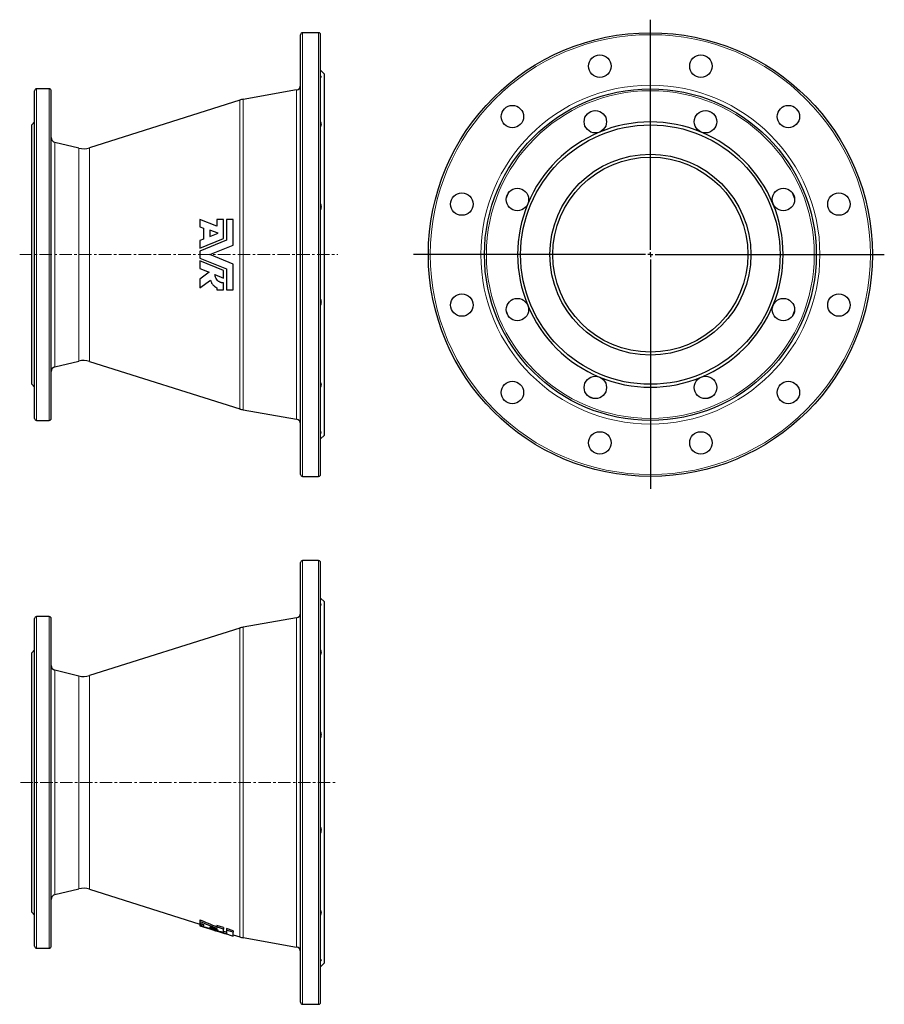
# Model space of a CAD drawing. Header units: millimetres. Extents: x 80 to 966, y 52 to 1062.
import ezdxf

# ---------------------------------------------------------------- set-up
doc = ezdxf.new("R2010")
doc.units = ezdxf.units.MM
doc.linetypes.add('CENTERX2', pattern=[20.32, 12.7, -2.54, 2.54, -2.54])
doc.layers.add('FORMAT', color=7, linetype='Continuous')

# ---------------------------------------------------------------- blocks, each defined once
blk = doc.blocks.new('SW_CENTERMARKSYMBOL_0')
at = {"layer": 'FORMAT', "color": 0}
for p, q in [((0, 5), (0, 240.8)), ((-5, 0), (-242.6, 0)), ((0, 0), (-2.5, 0)), ((0, 0), (0, 2.5)), ((0, 0), (0, -2.5)), ((0, 0), (2.5, 0)), ((5, 0), (239.7, 0)), ((0, -5), (0, -240.2))]:
    blk.add_line(p, q, dxfattribs=at)

msp = doc.modelspace()

# ---------------------------------------------------------------- linework, layer by layer
at = {"color": 7, "linetype": 'Continuous', "lineweight": 25}
for p, q in [((367.8, 595.2), (367.8, 1046.2)), ((386.3, 1048.2), (369.8, 1048.2)), ((388.3, 595.2), (388.3, 1046.2)), ((392.3, 1005.7), (388.3, 1009.7)), ((392.3, 635.7), (392.3, 1005.7)), ((110.3, 990.7), (97.3, 990.7)), ((363.7, 989.5), (308.9, 979.9)), ((95.3, 652.7), (95.3, 988.7)), ((112.3, 652.7), (112.3, 988.7)), ((305.6, 979.1), (151.4, 930.3)), ((95.3, 956.7), (92.3, 953.7)), ((92.3, 687.7), (92.3, 953.7)), ((140.7, 929.9), (116.1, 935.8)), ((264.6, 856.7), (264.6, 849.1)), ((282.2, 850), (264.6, 856.7)), ((264.6, 849.1), (268.4, 847.7)), ((282.2, 856.7), (282.2, 850)), ((289, 856.7), (282.2, 856.7)), ((289, 837.2), (289, 856.7)), ((291.8, 856.7), (291.8, 835.4)), ((298.9, 856.7), (291.8, 856.7)), ((298.9, 830.5), (298.9, 856.7)), ((268.4, 847.7), (268.4, 836.5)), ((283.4, 842.6), (274.9, 845.9)), ((274.9, 845.9), (274.9, 839.2)), ((274.9, 839.2), (283.4, 842.6)), ((264.6, 827.3), (289, 837.2)), ((268.4, 836.5), (264.6, 835)), ((291.8, 835.4), (264.6, 824.3)), ((264.6, 835), (264.6, 827.3)), ((274.9, 820.7), (298.9, 830.5)), ((264.6, 824.3), (264.6, 817.2)), ((298.9, 811), (274.9, 820.7)), ((264.6, 817.2), (291.8, 806.1)), ((264.6, 814.2), (264.6, 806.5)), ((289, 804.3), (264.6, 814.2)), ((298.9, 784.7), (298.9, 811)), ((264.6, 806.5), (274.2, 802.6)), ((274.2, 802.6), (264.6, 795.4)), ((280.1, 800.2), (289, 796.6)), ((289, 796.6), (289, 804.3)), ((291.8, 806.1), (291.8, 784.7)), ((264.6, 795.4), (264.6, 786.5)), ((264.6, 786.5), (275.5, 794.6)), ((289, 784.7), (289, 791.6)), ((282.2, 786.8), (282.2, 784.7)), ((282.2, 784.7), (289, 784.7)), ((291.8, 784.7), (298.9, 784.7)), ((116.1, 705.7), (140.7, 711.6)), ((151.4, 711.2), (305.6, 662.4)), ((92.3, 687.7), (95.3, 684.7)), ((308.9, 661.6), (363.7, 652)), ((97.3, 650.7), (110.3, 650.7)), ((388.3, 631.7), (392.3, 635.7)), ((369.8, 593.2), (386.3, 593.2)), ((367.8, 279.5), (367.8, 505)), ((386.3, 507), (369.8, 507)), ((388.3, 279.5), (388.3, 505)), ((392.3, 464.5), (388.3, 468.5)), ((392.3, 279.5), (392.3, 464.5)), ((95.3, 279.5), (95.3, 447.5)), ((110.3, 449.5), (97.3, 449.5)), ((112.3, 279.5), (112.3, 447.5)), ((363.7, 448.2), (308.9, 438.6)), ((305.6, 437.8), (151.4, 389)), ((95.3, 415.5), (92.3, 412.5)), ((92.3, 279.5), (92.3, 412.5)), ((140.7, 388.6), (116.1, 394.5)), ((92.3, 146.5), (92.3, 279.5)), ((95.3, 111.5), (95.3, 279.5)), ((112.3, 111.5), (112.3, 279.5)), ((367.8, 54), (367.8, 279.5)), ((388.3, 54), (388.3, 279.5)), ((392.3, 94.5), (392.3, 279.5)), ((116.1, 164.4), (140.7, 170.3)), ((151.4, 169.9), (264.6, 134.1)), ((92.3, 146.5), (95.3, 143.5)), ((264.6, 138.6), (264.6, 137)), ((264.6, 137), (264.6, 135.3)), ((264.6, 134.8), (264.6, 133.2)), ((264.6, 133.2), (264.6, 132.6)), ((264.6, 132.6), (264.6, 132.5)), ((264.6, 132.5), (274.9, 129.2)), ((264.6, 132.5), (264.6, 132.5)), ((268.4, 133.8), (268.4, 132.1)), ((274.9, 131.4), (274.9, 130.4)), ((289, 130.6), (282.2, 132.8)), ((282.2, 132.8), (282.2, 131.2)), ((282.2, 131.2), (282.2, 129.8)), ((289, 130.6), (289, 129)), ((289, 125.6), (289, 129)), ((298.9, 127.4), (291.8, 129.7)), ((291.8, 129.7), (291.8, 128.1)), ((291.8, 128.1), (291.8, 124.6)), ((298.9, 127.4), (298.9, 125.8)), ((298.9, 121.9), (298.9, 125.8)), ((298.9, 123.2), (305.6, 121.1)), ((308.9, 120.3), (363.7, 110.7)), ((97.3, 109.5), (110.3, 109.5)), ((388.3, 90.5), (392.3, 94.5)), ((369.8, 52), (386.3, 52))]:
    msp.add_line(p, q, dxfattribs=at)
at = {"color": 8, "linetype": 'Continuous', "lineweight": 18}
for p, q in [((369.8, 593.2), (369.8, 1048.2)), ((386.3, 593.2), (386.3, 1048.2)), ((97.3, 650.7), (97.3, 990.7)), ((110.3, 650.7), (110.3, 990.7)), ((363.7, 652), (363.7, 989.5)), ((308.9, 661.6), (308.9, 979.9)), ((305.6, 662.4), (305.6, 979.1)), ((116.1, 705.7), (116.1, 935.8)), ((140.7, 711.6), (140.7, 929.9)), ((151.4, 711.2), (151.4, 930.3)), ((369.8, 279.5), (369.8, 507)), ((386.3, 279.5), (386.3, 507)), ((97.3, 279.5), (97.3, 449.5)), ((110.3, 279.5), (110.3, 449.5)), ((363.7, 279.5), (363.7, 448.2)), ((305.6, 279.5), (305.6, 437.8)), ((308.9, 279.5), (308.9, 438.6)), ((116.1, 279.5), (116.1, 394.5)), ((140.7, 279.5), (140.7, 388.6)), ((151.4, 279.5), (151.4, 389)), ((97.3, 109.5), (97.3, 279.5)), ((110.3, 109.5), (110.3, 279.5)), ((116.1, 164.4), (116.1, 279.5)), ((140.7, 170.3), (140.7, 279.5)), ((151.4, 169.9), (151.4, 279.5)), ((305.6, 121.1), (305.6, 279.5)), ((308.9, 120.3), (308.9, 279.5)), ((363.7, 110.7), (363.7, 279.5)), ((369.8, 52), (369.8, 279.5)), ((386.3, 52), (386.3, 279.5))]:
    msp.add_line(p, q, dxfattribs=at)
at = {"color": 8, "linetype": 'Continuous', "lineweight": 18, "flags": 128}
for points in [[(669.2, 968.5), (665.7, 967.1), (662.2, 965.6)], [(790.4, 965.6), (786.9, 967.1), (783.4, 968.5)], [(581.5, 884.9), (580, 881.4), (578.6, 877.8)], [(874.1, 877.8), (872.6, 881.4), (871.1, 884.9)], [(578.6, 763.7), (580, 760.1), (581.5, 756.6)], [(871.1, 756.6), (872.6, 760.1), (874.1, 763.7)], [(662.2, 675.9), (665.7, 674.4), (669.2, 673)], [(783.4, 673), (786.9, 674.4), (790.4, 675.9)]]:
    msp.add_lwpolyline(points, dxfattribs=at)
at = {"color": 7, "linetype": 'Continuous', "lineweight": 25, "flags": 128}
for points in [[(289, 129), (283.7, 130.7), (282.2, 131.2)], [(298.9, 125.8), (294, 127.4), (291.8, 128.1)]]:
    msp.add_lwpolyline(points, dxfattribs=at)
at = {"color": 7, "linetype": 'Continuous', "lineweight": 25}
for centre, radius in [((726.3, 820.7), 227.5), ((674.5, 1013.9), 11.5), ((778.1, 1013.9), 11.5), ((726.3, 820.7), 170), ((584.9, 962.2), 11.5), ((867.7, 962.2), 11.5), ((669.9, 957), 11.5), ((782.8, 957), 11.5), ((726.3, 820.7), 133), ((726.3, 820.7), 103), ((726.3, 820.7), 100), ((590, 877.2), 11.5), ((862.6, 877.2), 11.5), ((533.1, 872.5), 11.5), ((919.5, 872.5), 11.5), ((533.1, 769), 11.5), ((919.5, 769), 11.5), ((590, 764.3), 11.5), ((862.6, 764.3), 11.5), ((584.9, 679.3), 11.5), ((669.9, 684.5), 11.5), ((782.8, 684.5), 11.5), ((867.7, 679.3), 11.5), ((674.5, 627.6), 11.5), ((778.1, 627.6), 11.5)]:
    msp.add_circle(centre, radius, dxfattribs=at)
at = {"color": 8, "linetype": 'Continuous', "lineweight": 18}
for radius in [225.5, 173.7, 168]:
    msp.add_circle((726.3, 820.7), radius, dxfattribs=at)
at = {"color": 7, "linetype": 'Continuous', "lineweight": 25}
for centre, radius, start, end in [((369.8, 1046.2), 2, 90, 180), ((386.3, 1046.2), 2, 0, 90), ((97.3, 988.7), 2, 90, 180), ((110.3, 988.7), 2, 0, 90), ((362.8, 994.4), 5, 279.93, 0), ((313.2, 955.3), 25, 99.93, 107.5755), ((726.3, 820.7), 136, 67.5, 112.5), ((117.3, 940.7), 5, 180, 256.4438), ((726.3, 820.7), 136, 112.5, 157.5), ((726.3, 820.7), 136, 22.5, 67.5), ((145.4, 949.3), 20, 256.4438, 287.5755), ((726.3, 820.7), 136, 157.5, 202.5), ((726.3, 820.7), 136, 337.5, 22.5), ((726.3, 820.7), 136, 202.5, 247.5), ((726.3, 820.7), 136, 292.5, 337.5), ((145.4, 692.1), 20, 72.4245, 103.5562), ((117.3, 700.8), 5, 103.5562, 180), ((726.3, 820.7), 136, 247.5, 292.5), ((313.2, 686.2), 25, 252.4245, 260.07), ((97.3, 652.7), 2, 180, 270), ((110.3, 652.7), 2, 270, 0), ((362.8, 647), 5, 0, 80.07), ((369.8, 595.2), 2, 180, 270), ((386.3, 595.2), 2, 270, 0), ((369.8, 505), 2, 90, 180), ((386.3, 505), 2, 0, 90), ((97.3, 447.5), 2, 90, 180), ((110.3, 447.5), 2, 0, 90), ((362.8, 453.2), 5, 279.93, 0), ((313.2, 414), 25, 99.93, 107.5755), ((117.3, 399.4), 5, 180, 256.4438), ((145.4, 408.1), 20, 256.4438, 287.5755), ((117.3, 159.5), 5, 103.5562, 180), ((145.4, 150.9), 20, 72.4245, 103.5562), ((97.3, 111.5), 2, 180, 270), ((110.3, 111.5), 2, 270, 0), ((313.2, 144.9), 25, 252.4245, 260.07), ((362.8, 105.8), 5, 0, 80.07), ((369.8, 54), 2, 180, 270), ((386.3, 54), 2, 270, 0)]:
    msp.add_arc(centre, radius, start, end, dxfattribs=at)
for centre, major_axis, ratio, start_param, end_param in [((1537.9, 279.5), (1429.4, 0), 0.216847, 3.613363, 3.639734), ((1548.5, 279.5), (1442.3, 0), 0.216847, 3.614647, 3.640727), ((1486.3, 279.5), (1390.9, 0), 0.216847, 3.640077, 3.64572), ((879.9, 279.5), (835.8, 0), 0.255805, 3.885009, 3.891653), ((887.5, 279.5), (845.6, 0), 0.255805, 3.884294, 3.890866), ((935.3, 279.5), (882.7, 0), 0.255805, 3.849448, 3.891012), ((953.7, 279.5), (897.1, 0), 0.255805, 3.83643, 3.882482), ((1492.3, 279.5), (1395.9, 0), 0.216847, 3.652867, 3.665224), ((887.5, 279.5), (845.6, 0), 0.255805, 3.902109, 3.916638), ((1002.1, 279.5), (934.7, 0), 0.255805, 3.820951, 3.860843), ((946.1, 279.5), (887.3, 0), 0.255805, 3.878549, 3.883137)]:
    msp.add_ellipse(centre, major_axis=major_axis, ratio=ratio, start_param=start_param, end_param=end_param, dxfattribs=at)
for points, knots in [([(388.3, 1004.1), (388.5, 1003.8), (388.6, 1003.6), (388.7, 1003.3), (388.7, 1003.2), (388.8, 1003), (388.8, 1002.9), (388.8, 1002.7), (388.7, 1002.6), (388.6, 1002.5), (388.6, 1002.5), (388.4, 1002.4), (388.4, 1002.4), (388.3, 1002.4)], [0, 0, 0, 0, 0.25, 0.25, 0.375, 0.375, 0.5, 0.5, 0.75, 0.75, 0.875, 0.875, 1, 1, 1, 1]), ([(388.3, 956.7), (388.5, 956.2), (388.6, 955.7), (388.7, 955.1), (388.7, 954.9), (388.8, 954.4), (388.8, 954.2), (388.8, 953.6), (388.7, 953.3), (388.6, 952.8), (388.6, 952.6), (388.4, 952.3), (388.4, 952.2), (388.3, 952.1)], [0, 0, 0, 0, 0.25, 0.25, 0.375, 0.375, 0.5, 0.5, 0.75, 0.75, 0.875, 0.875, 1, 1, 1, 1]), ([(388.3, 872.8), (388.5, 872.3), (388.6, 871.7), (388.7, 870.9), (388.7, 870.6), (388.8, 870.1), (388.8, 869.8), (388.8, 869), (388.7, 868.5), (388.6, 867.7), (388.6, 867.5), (388.4, 867), (388.4, 866.7), (388.3, 866.5)], [0, 0, 0, 0, 0.25, 0.25, 0.375, 0.375, 0.5, 0.5, 0.75, 0.75, 0.875, 0.875, 1, 1, 1, 1]), ([(289, 791.6), (288.5, 791.6), (287.9, 791.7), (287.1, 791.8), (286.8, 791.9), (286.3, 792), (286, 792.1), (285.2, 792.4), (284.7, 792.7), (284, 793.1), (283.8, 793.3), (283.3, 793.7), (283.1, 793.8), (282.5, 794.4), (282.1, 794.9), (281.6, 795.6), (281.5, 795.8), (281.2, 796.3), (281, 796.6), (280.7, 797.4), (280.5, 797.9), (280.2, 799), (280.1, 799.6), (280.1, 800.2)], [0, 0, 0, 0, 0.125, 0.125, 0.1875, 0.1875, 0.25, 0.25, 0.375, 0.375, 0.4375, 0.4375, 0.5, 0.5, 0.625, 0.625, 0.6875, 0.6875, 0.75, 0.75, 0.875, 0.875, 1, 1, 1, 1]), ([(275.5, 794.6), (275.7, 793.8), (276, 792.9), (276.6, 791.7), (276.8, 791.3), (277.3, 790.6), (277.6, 790.2), (278.1, 789.5), (278.5, 789.2), (279.1, 788.6), (279.5, 788.3), (280.6, 787.5), (281.3, 787.1), (282.2, 786.8)], [0, 0, 0, 0, 0.25, 0.25, 0.375, 0.375, 0.5, 0.5, 0.625, 0.625, 0.75, 0.75, 1, 1, 1, 1]), ([(388.3, 775), (388.5, 774.5), (388.6, 774), (388.7, 773.3), (388.7, 773), (388.8, 772.5), (388.8, 772.2), (388.8, 771.4), (388.7, 770.9), (388.6, 770.1), (388.6, 769.8), (388.4, 769.2), (388.4, 769), (388.3, 768.7)], [0, 0, 0, 0, 0.25, 0.25, 0.375, 0.375, 0.5, 0.5, 0.75, 0.75, 0.875, 0.875, 1, 1, 1, 1]), ([(388.3, 689.4), (388.5, 689.2), (388.6, 688.9), (388.7, 688.4), (388.7, 688.2), (388.8, 687.8), (388.8, 687.7), (388.8, 687.1), (388.7, 686.6), (388.6, 686), (388.6, 685.8), (388.4, 685.3), (388.4, 685.1), (388.3, 684.8)], [0, 0, 0, 0, 0.25, 0.25, 0.375, 0.375, 0.5, 0.5, 0.75, 0.75, 0.875, 0.875, 1, 1, 1, 1]), ([(388.3, 639.1), (388.5, 639.1), (388.6, 639), (388.7, 639), (388.7, 638.9), (388.8, 638.8), (388.8, 638.7), (388.8, 638.5), (388.7, 638.3), (388.6, 638), (388.6, 637.9), (388.4, 637.6), (388.4, 637.5), (388.3, 637.4)], [0, 0, 0, 0, 0.25, 0.25, 0.375, 0.375, 0.5, 0.5, 0.75, 0.75, 0.875, 0.875, 1, 1, 1, 1]), ([(388.3, 462.8), (388.5, 462.5), (388.6, 462.3), (388.7, 462), (388.7, 461.9), (388.8, 461.7), (388.8, 461.6), (388.8, 461.4), (388.7, 461.3), (388.6, 461.2), (388.6, 461.2), (388.4, 461.1), (388.4, 461.1), (388.3, 461.1)], [0, 0, 0, 0, 0.25, 0.25, 0.375, 0.375, 0.5, 0.5, 0.75, 0.75, 0.875, 0.875, 1, 1, 1, 1]), ([(388.3, 415.4), (388.5, 414.9), (388.6, 414.5), (388.7, 413.8), (388.7, 413.6), (388.8, 413.1), (388.8, 412.9), (388.8, 412.3), (388.7, 412), (388.6, 411.5), (388.6, 411.3), (388.4, 411), (388.4, 410.9), (388.3, 410.8)], [0, 0, 0, 0, 0.25, 0.25, 0.375, 0.375, 0.5, 0.5, 0.75, 0.75, 0.875, 0.875, 1, 1, 1, 1]), ([(388.3, 331.5), (388.5, 331), (388.6, 330.4), (388.7, 329.6), (388.7, 329.3), (388.8, 328.8), (388.8, 328.5), (388.8, 327.7), (388.7, 327.2), (388.6, 326.4), (388.6, 326.2), (388.4, 325.7), (388.4, 325.4), (388.3, 325.2)], [0, 0, 0, 0, 0.25, 0.25, 0.375, 0.375, 0.5, 0.5, 0.75, 0.75, 0.875, 0.875, 1, 1, 1, 1]), ([(388.3, 233.7), (388.5, 233.2), (388.6, 232.8), (388.7, 232), (388.7, 231.7), (388.8, 231.2), (388.8, 230.9), (388.8, 230.1), (388.7, 229.6), (388.6, 228.8), (388.6, 228.5), (388.4, 227.9), (388.4, 227.7), (388.3, 227.4)], [0, 0, 0, 0, 0.25, 0.25, 0.375, 0.375, 0.5, 0.5, 0.75, 0.75, 0.875, 0.875, 1, 1, 1, 1]), ([(388.3, 148.1), (388.5, 147.9), (388.6, 147.6), (388.7, 147.1), (388.7, 146.9), (388.8, 146.6), (388.8, 146.4), (388.8, 145.8), (388.7, 145.4), (388.6, 144.7), (388.6, 144.5), (388.4, 144), (388.4, 143.8), (388.3, 143.5)], [0, 0, 0, 0, 0.25, 0.25, 0.375, 0.375, 0.5, 0.5, 0.75, 0.75, 0.875, 0.875, 1, 1, 1, 1]), ([(388.3, 97.8), (388.5, 97.8), (388.6, 97.8), (388.7, 97.7), (388.7, 97.6), (388.8, 97.5), (388.8, 97.4), (388.8, 97.2), (388.7, 97.1), (388.6, 96.7), (388.6, 96.6), (388.4, 96.4), (388.4, 96.2), (388.3, 96.1)], [0, 0, 0, 0, 0.25, 0.25, 0.375, 0.375, 0.5, 0.5, 0.75, 0.75, 0.875, 0.875, 1, 1, 1, 1])]:
    msp.add_open_spline(points, degree=3, knots=knots, dxfattribs=at)
at = {"layer": 'FORMAT', "linetype": 'CENTERX2', "lineweight": 18}
for p, q in [((80, 820.7), (406.1, 820.7)), ((80.8, 279.5), (405, 279.5))]:
    msp.add_line(p, q, dxfattribs=at)

# ---------------------------------------------------------------- block references
at = {"layer": 'FORMAT'}
msp.add_blockref('SW_CENTERMARKSYMBOL_0', (726.3, 820.7), dxfattribs=at)

doc.saveas('drawing.dxf')
